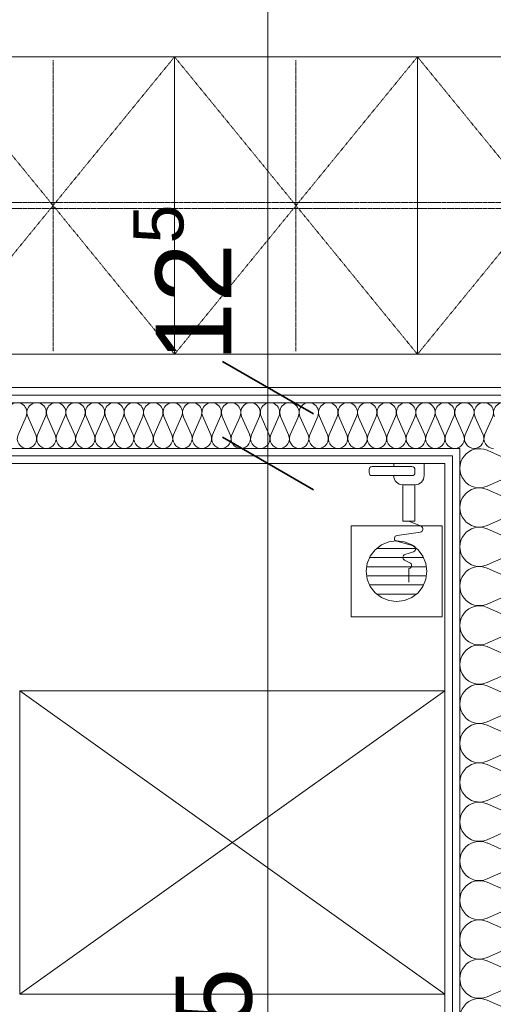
# Model space of a CAD drawing. Header units: millimetres. Extents: x 2016045 to 2079203, y -1576958 to -1542749.
# Tile 51 of 109: x 2033251 to 2034031, y -1557837 to -1556215. Entities that reach past the tile are written whole.
import ezdxf

# ---------------------------------------------------------------- set-up
doc = ezdxf.new("R2010")
doc.units = ezdxf.units.MM
doc.header["$MEASUREMENT"] = 0
doc.linetypes.add('Dashed', pattern=[5644.44, 2822.22, -2822.22])
doc.linetypes.add('HIDDEN2', pattern=[1.875, 1.25, -0.625])
for name, color, linetype, lineweight in [('Budowlane - Sciany Wew_Nr_pióra__251', 94, 'Continuous', 20), ('Wymiarowanie_Nr_pióra__1', 7, 'Continuous', 0), ('Wyposazenie Wew - Urzadzenia Sanitarne_Nr_pióra__6', 8, 'Continuous', 0), ('Ściany_Nr_pióra__51', 5, 'Continuous', 13)]:
    doc.layers.add(name, color=color, linetype=linetype, lineweight=lineweight)
for name, color, linetype, lineweight, true_color in [('Linie PT_Nr_pióra__13', 7, 'Continuous', 5, 0xb6b6b6), ('MEBLE PKN_Nr_pióra__12', 7, 'Continuous', 5, 0x9f9f9f), ('Wymiarowanie_Nr_pióra__3', 7, 'Continuous', 35, 0x008200), ('Wyposazenie Wew - Urzadzenia Sanitarne_Nr_pióra__12', 7, 'Continuous', 5, 0x9f9f9f)]:
    doc.layers.add(name, color=color, linetype=linetype, lineweight=lineweight, true_color=true_color)
doc.layers.add('Wymiarowanie', color=7, linetype='Continuous')
doc.styles.add('GENERATED_STYLE_1', font='arial.ttf')
doc.dimstyles.new('GENERATED_STYLE__2', dxfattribs={"dimtxt": 125, "dimasz": 114, "dimexe": 0.18, "dimexo": 0, "dimgap": 0.09, "dimtad": 1, "dimdec": 0, "dimlfac": 0.1, "dimzin": 0, "dimdsep": 46, "dimtxsty": 'GENERATED_STYLE_1', "dimblk": 'ARROWHEAD_2', "dimblk1": 'ARROWHEAD_2', "dimblk2": 'ARROWHEAD_2', "dimcen": 0.09, "dimclrd": 7, "dimclre": 7, "dimclrt": 7, "dimadec": 4, "dimazin": 0, "dimtfac": 1, "dimtdec": 4, "dimtmove": 2, "dimatfit": 3, "dimfxl": 0, "dimtolj": 1, "dimtzin": 0, "dimarcsym": 0})
doc.dimstyles.new('GENERATED_STYLE__3', dxfattribs={"dimtxt": 125, "dimasz": 114, "dimexe": 0.18, "dimexo": 0, "dimgap": 0.09, "dimtad": 1, "dimdec": 0, "dimlfac": 0.1, "dimzin": 0, "dimdsep": 46, "dimtxsty": 'GENERATED_STYLE_1', "dimblk": 'ARROWHEAD_2', "dimblk1": 'ARROWHEAD_2', "dimblk2": 'ARROWHEAD_2', "dimcen": 0.09, "dimclrd": 7, "dimclre": 7, "dimclrt": 7, "dimadec": 4, "dimazin": 0, "dimtfac": 1, "dimtdec": 4, "dimtmove": 0, "dimatfit": 3, "dimfxl": 0, "dimtolj": 1, "dimtzin": 0, "dimarcsym": 0})

# ---------------------------------------------------------------- blocks, each defined once
blk = doc.blocks.new('Izolacja cieplna 18_16')
at = {"layer": 'Linie PT_Nr_pióra__13', "linetype": 'Continuous'}
for p, q in [((2.7, 105.3), (29.6, 44.7)), ((35.1, 44.7), (62, 105.3)), ((67.4, 105.3), (94.3, 44.7)), ((99.8, 44.7), (126.7, 105.3)), ((132.1, 105.3), (159, 44.7)), ((164.4, 44.7), (191.4, 105.3)), ((196.8, 105.3), (223.7, 44.7)), ((229.1, 44.7), (256, 105.3)), ((261.5, 105.3), (288.4, 44.7)), ((293.8, 44.7), (320.7, 105.3)), ((326.2, 105.3), (353.1, 44.7)), ((358.5, 44.7), (385.4, 105.3)), ((390.9, 105.3), (417.8, 44.7)), ((423.2, 44.7), (450.1, 105.3)), ((455.6, 105.3), (482.5, 44.7)), ((487.9, 44.7), (514.8, 105.3)), ((520.2, 105.3), (547.2, 44.7)), ((552.6, 44.7), (579.5, 105.3)), ((584.9, 105.3), (611.8, 44.7)), ((617.3, 44.7), (644.2, 105.3)), ((649.6, 105.3), (676.5, 44.7)), ((682, 44.7), (708.9, 105.3)), ((714.3, 105.3), (741.2, 44.7)), ((746.7, 44.7), (773.6, 105.3)), ((779, 105.3), (805.9, 44.7)), ((811.4, 44.7), (838.3, 105.3)), ((843.7, 105.3), (870.6, 44.7)), ((876, 44.7), (903, 105.3)), ((908.4, 105.3), (935.3, 44.7))]:
    blk.add_line(p, q, dxfattribs=at)
for centre in [(32.3, 118.1), (97, 118.1), (161.7, 118.1), (226.4, 118.1), (291.1, 118.1), (355.8, 118.1), (420.5, 118.1), (485.2, 118.1), (549.9, 118.1), (614.6, 118.1), (679.3, 118.1), (743.9, 118.1), (808.6, 118.1), (873.3, 118.1), (938, 118.1)]:
    blk.add_ellipse(centre, major_axis=(32.3, 0), ratio=0.986284, start_param=5.870391, end_param=9.837571, dxfattribs=at)
blk = doc.blocks.new('Izolacja cieplna 18_17')
at = {"layer": 'Linie PT_Nr_pióra__13', "linetype": 'Continuous'}
for p, q in [((1986.6, 52.7), (1999.9, 22.3)), ((2002.6, 22.3), (2015.9, 52.7)), ((2018.6, 52.7), (2031.9, 22.3)), ((2034.6, 22.3), (2047.9, 52.7)), ((2050.6, 52.7), (2063.9, 22.3)), ((2066.6, 22.3), (2079.9, 52.7)), ((2082.6, 52.7), (2095.9, 22.3)), ((2098.6, 22.3), (2111.9, 52.7)), ((2114.6, 52.7), (2128, 22.3)), ((2130.6, 22.3), (2144, 52.7)), ((2146.7, 52.7), (2160, 22.3)), ((2162.7, 22.3), (2176, 52.7)), ((2178.7, 52.7), (2192, 22.3)), ((2194.7, 22.3), (2208, 52.7)), ((2210.7, 52.7), (2224, 22.3)), ((2226.7, 22.3), (2240, 52.7)), ((2242.7, 52.7), (2256, 22.3)), ((2258.7, 22.3), (2272, 52.7)), ((2274.7, 52.7), (2288, 22.3)), ((2290.7, 22.3), (2304.1, 52.7)), ((2306.7, 52.7), (2320.1, 22.3)), ((2322.8, 22.3), (2336.1, 52.7)), ((2338.8, 52.7), (2352.1, 22.3)), ((2354.8, 22.3), (2368.1, 52.7)), ((2370.8, 52.7), (2384.1, 22.3)), ((2386.8, 22.3), (2400.1, 52.7)), ((2402.8, 52.7), (2416.1, 22.3)), ((2418.8, 22.3), (2432.1, 52.7)), ((2434.8, 52.7), (2448.1, 22.3)), ((2450.8, 22.3), (2464.2, 52.7)), ((2466.8, 52.7), (2480.2, 22.3)), ((2482.9, 22.3), (2496.2, 52.7)), ((2498.9, 52.7), (2512.2, 22.3)), ((2514.9, 22.3), (2528.2, 52.7)), ((2530.9, 52.7), (2544.2, 22.3)), ((2546.9, 22.3), (2560.2, 52.7)), ((2562.9, 52.7), (2576.2, 22.3)), ((2578.9, 22.3), (2592.2, 52.7)), ((2594.9, 52.7), (2608.2, 22.3)), ((2610.9, 22.3), (2624.3, 52.7)), ((2626.9, 52.7), (2640.3, 22.3)), ((2643, 22.3), (2656.3, 52.7)), ((2659, 52.7), (2672.3, 22.3)), ((2675, 22.3), (2688.3, 52.7)), ((2691, 52.7), (2704.3, 22.3)), ((2707, 22.3), (2720.3, 52.7)), ((2723, 52.7), (2736.3, 22.3)), ((2739, 22.3), (2752.3, 52.7)), ((2755, 52.7), (2768.3, 22.3))]:
    blk.add_line(p, q, dxfattribs=at)
for centre, start_param, end_param in [((1969.2, 59.1), 4.299595, 8.266775), ((2001.2, 59.1), 4.299595, 8.266775), ((2033.2, 59.1), 4.299595, 8.266775), ((2065.3, 59.1), 4.299595, 8.266775), ((2097.3, 59.1), 4.299595, 8.266775), ((2129.3, 59.1), 4.299595, 8.266775), ((2161.3, 59.1), 4.299595, 8.266775), ((2193.3, 59.1), 4.299595, 8.266775), ((2225.4, 59.1), 4.299595, 8.266775), ((2257.4, 59.1), 4.299595, 8.266775), ((2289.4, 59.1), 4.299595, 8.266775), ((2321.4, 59.1), 4.299595, 8.266775), ((2353.4, 59.1), 4.299595, 8.266775), ((2385.5, 59.1), 4.299595, 8.266775), ((2417.5, 59.1), 4.299595, 8.266775), ((2449.5, 59.1), 4.299595, 8.266775), ((2481.5, 59.1), 4.299595, 8.266775), ((2513.5, 59.1), 4.299595, 8.266775), ((2545.6, 59.1), 4.299595, 8.266775), ((2577.6, 59.1), 4.299595, 8.266775), ((2609.6, 59.1), 4.299595, 8.266775), ((2641.6, 59.1), 4.299595, 8.266775), ((2673.6, 59.1), 4.299595, 8.266775), ((2705.6, 59.1), 4.299595, 8.266775), ((2737.7, 59.1), 4.299595, 8.266775), ((2769.7, 59.1), 4.299595, 8.266775), ((1985.2, 16), 3.141593, 5.125182), ((2017.2, 16), 1.158003, 3.141593), ((2017.2, 16), 3.141593, 5.125182), ((2049.2, 16), 1.158003, 3.141593), ((2049.2, 16), 3.141593, 5.125182), ((2081.3, 16), 1.158003, 3.141593), ((2081.3, 16), 3.141593, 5.125182), ((2113.3, 16), 1.158003, 3.141593), ((2113.3, 16), 3.141593, 5.125182), ((2145.3, 16), 1.158003, 3.141593), ((2145.3, 16), 3.141593, 5.125182), ((2177.3, 16), 1.158003, 3.141593), ((2177.3, 16), 3.141593, 5.125182), ((2209.3, 16), 1.158003, 3.141593), ((2209.3, 16), 3.141593, 5.125182), ((2241.4, 16), 1.158003, 3.141593), ((2241.4, 16), 3.141593, 5.125182), ((2273.4, 16), 1.158003, 3.141593), ((2273.4, 16), 3.141593, 5.125182), ((2305.4, 16), 1.158003, 3.141593), ((2305.4, 16), 3.141593, 5.125182), ((2337.4, 16), 1.158003, 3.141593), ((2337.4, 16), 3.141593, 5.125182), ((2369.4, 16), 1.158003, 3.141593), ((2369.4, 16), 3.141593, 5.125182), ((2401.5, 16), 1.158003, 3.141593), ((2401.5, 16), 3.141593, 5.125182), ((2433.5, 16), 1.158003, 3.141593), ((2433.5, 16), 3.141593, 5.125182), ((2465.5, 16), 1.158003, 3.141593), ((2465.5, 16), 3.141593, 5.125182), ((2497.5, 16), 1.158003, 3.141593), ((2497.5, 16), 3.141593, 5.125182), ((2529.5, 16), 1.158003, 3.141593), ((2529.5, 16), 3.141593, 5.125182), ((2561.6, 16), 1.158003, 3.141593), ((2561.6, 16), 3.141593, 5.125182), ((2593.6, 16), 1.158003, 3.141593), ((2593.6, 16), 3.141593, 5.125182), ((2625.6, 16), 1.158003, 3.141593), ((2625.6, 16), 3.141593, 5.125182), ((2657.6, 16), 1.158003, 3.141593), ((2657.6, 16), 3.141593, 5.125182), ((2689.6, 16), 1.158003, 3.141593), ((2689.6, 16), 3.141593, 5.125182), ((2721.7, 16), 1.158003, 3.141593), ((2721.7, 16), 3.141593, 5.125182), ((2753.7, 16), 1.158003, 3.141593), ((2753.7, 16), 3.141593, 5.125182)]:
    blk.add_ellipse(centre, major_axis=(0, 16), ratio=0.996322, start_param=start_param, end_param=end_param, dxfattribs=at)
blk = doc.blocks.new('*D92', base_point=(1682719.6, -1237567.4))
at = {"layer": 'Wymiarowanie_Nr_pióra__1', "linetype": 'Continuous'}
for p, q in [((2033547.7, -1553920.9), (2033772.7, -1553920.9)), ((2033660.2, -1553920.9), (2033660.2, -1556820.9)), ((2033547.7, -1556820.9), (2033772.7, -1556820.9))]:
    blk.add_line(p, q, dxfattribs=at)
at = {"layer": 'Wymiarowanie_Nr_pióra__3', "linetype": 'Continuous'}
for p, q in [((2033735.2, -1553964.2), (2033585.2, -1553877.6)), ((2033735.2, -1556864.2), (2033585.2, -1556777.6))]:
    blk.add_line(p, q, dxfattribs=at)
at = {"layer": 'Wymiarowanie_Nr_pióra__1', "char_height": 125, "attachment_point": 7, "rotation": 90, "style": 'GENERATED_STYLE_1'}
for s, insert in [('\\A1;{\\fArial|b0|i0|c238|p38;290}', (2033617.7, -1555119.7)), ('\\A1;{\\fArial|b0|i0|c238|p38;12\\fArial|b0|i0|c238|p38;\\A1{\\H.66x;\\S5^  ;}}', (2033636.6, -1556777.6))]:
    blk.add_mtext(s, dxfattribs=dict(at, insert=insert))
blk = doc.blocks.new('ARROWHEAD_2')
at = {"color": 0, "linetype": 'Continuous', "lineweight": 0}
for p, q in [((-0.378, -0.655), (0.378, 0.655)), ((0, 0), (-1, 0))]:
    blk.add_line(p, q, dxfattribs=at)
blk = doc.blocks.new('*D93', base_point=(1682719.6, -1237567.4))
at = {"layer": 'Wymiarowanie_Nr_pióra__1', "linetype": 'Continuous'}
for p, q in [((2033547.7, -1556820.9), (2033772.7, -1556820.9)), ((2033660.2, -1556820.9), (2033660.2, -1556945.9))]:
    blk.add_line(p, q, dxfattribs=at)
at = {"layer": 'Wymiarowanie_Nr_pióra__3', "linetype": 'Continuous'}
for p, q in [((2033735.2, -1556864.2), (2033585.2, -1556777.6)), ((2033735.2, -1556989.2), (2033585.2, -1556902.6))]:
    blk.add_line(p, q, dxfattribs=at)
blk = doc.blocks.new('*D94', base_point=(1682719.6, -1237567.4))
at = {"layer": 'Wymiarowanie_Nr_pióra__1', "linetype": 'Continuous'}
for p, q in [((2033660.2, -1556820.9), (2033660.2, -1556945.9)), ((2033547.7, -1556945.9), (2033772.7, -1556945.9)), ((2033660.2, -1556945.9), (2033660.2, -1559095.9)), ((2033547.7, -1559095.9), (2033772.7, -1559095.9))]:
    blk.add_line(p, q, dxfattribs=at)
at = {"layer": 'Wymiarowanie_Nr_pióra__3', "linetype": 'Continuous'}
for p, q in [((2033735.2, -1556989.2), (2033585.2, -1556902.6)), ((2033735.2, -1559139.2), (2033585.2, -1559052.6))]:
    blk.add_line(p, q, dxfattribs=at)
at = {"layer": 'Wymiarowanie_Nr_pióra__1', "char_height": 125, "attachment_point": 7, "rotation": 90, "style": 'GENERATED_STYLE_1'}
for s, insert in [('\\A1;{\\fArial|b0|i0|c238|p38;215}', (2033635.2, -1558068.3)), ('\\A1;{\\fArial|b0|i0|c238|p38;10}', (2033635.2, -1559052.6))]:
    blk.add_mtext(s, dxfattribs=dict(at, insert=insert))
blk = doc.blocks.new('*D126', base_point=(1682719.6, -1237567.4))
at = {"layer": 'Wymiarowanie_Nr_pióra__1', "linetype": 'Continuous'}
for p, q in [((2044173.5, -1556060.9), (2043948.5, -1556060.9)), ((2044061, -1559800.9), (2044061, -1556060.9)), ((2044173.5, -1559800.9), (2043948.5, -1559800.9))]:
    blk.add_line(p, q, dxfattribs=at)
at = {"layer": 'Wymiarowanie_Nr_pióra__3', "linetype": 'Continuous'}
for p, q in [((2043986, -1556017.6), (2044136, -1556104.2)), ((2043986, -1559757.6), (2044136, -1559844.2))]:
    blk.add_line(p, q, dxfattribs=at)
at = {"layer": 'Wymiarowanie_Nr_pióra__1', "insert": (2044036, -1558073.2), "char_height": 125, "attachment_point": 7, "rotation": 90, "style": 'GENERATED_STYLE_1'}
blk.add_mtext('\\A1;{\\fArial|b0|i0|c238|p38;374}', dxfattribs=at)
blk = doc.blocks.new('*D143', base_point=(1682719.6, -1237567.4))
at = {"layer": 'Wymiarowanie_Nr_pióra__1', "linetype": 'Continuous'}
for p, q in [((2021278.9, -1556060.9), (2021053.9, -1556060.9)), ((2021166.4, -1559800.9), (2021166.4, -1556060.9)), ((2021278.9, -1559800.9), (2021053.9, -1559800.9))]:
    blk.add_line(p, q, dxfattribs=at)
at = {"layer": 'Wymiarowanie_Nr_pióra__3', "linetype": 'Continuous'}
for p, q in [((2021091.4, -1556017.6), (2021241.4, -1556104.2)), ((2021091.4, -1559757.6), (2021241.4, -1559844.2))]:
    blk.add_line(p, q, dxfattribs=at)
at = {"layer": 'Wymiarowanie_Nr_pióra__1', "insert": (2021141.4, -1558073.2), "char_height": 125, "attachment_point": 7, "rotation": 90, "style": 'GENERATED_STYLE_1'}
blk.add_mtext('\\A1;{\\fArial|b0|i0|c238|p38;374}', dxfattribs=at)

msp = doc.modelspace()

# ---------------------------------------------------------------- linework, layer by layer
at = {"layer": 'Budowlane - Sciany Wew_Nr_pióra__251', "linetype": 'Continuous'}
for p, q in [((2035953.9, -1556833.4), (2031738.9, -1556833.4)), ((2035966.4, -1556845.9), (2031726.7, -1556845.9)), ((2031726.7, -1556920.9), (2033976.4, -1556920.9)), ((2033976.4, -1556920.9), (2033976.4, -1559120.9)), ((2031739.2, -1556933.4), (2033963.9, -1556933.4)), ((2033963.9, -1556933.4), (2033963.9, -1559108.4))]:
    msp.add_line(p, q, dxfattribs=at)
at = {"layer": 'MEBLE PKN_Nr_pióra__12', "linetype": 'Continuous'}
for p, q in [((2034306.4, -1556275.9), (2032306.4, -1556275.9)), ((2033506.4, -1556765.9), (2033506.4, -1556275.9)), ((2033906.4, -1556765.9), (2033906.4, -1556275.9)), ((2032306.4, -1556765.9), (2034306.4, -1556765.9))]:
    msp.add_line(p, q, dxfattribs=at)
at = {"layer": 'MEBLE PKN_Nr_pióra__12', "linetype": 'HIDDEN2'}
for p, q in [((2033506.4, -1556765.9), (2033106.4, -1556275.9)), ((2033106.4, -1556765.9), (2033506.4, -1556275.9)), ((2033306.4, -1556760.9), (2033306.4, -1556280.9)), ((2033906.4, -1556765.9), (2033506.4, -1556275.9)), ((2033506.4, -1556765.9), (2033906.4, -1556275.9)), ((2033706.4, -1556760.9), (2033706.4, -1556280.9)), ((2034306.4, -1556765.9), (2033906.4, -1556275.9)), ((2033906.4, -1556765.9), (2034306.4, -1556275.9)), ((2035906.4, -1556515.9), (2032306.4, -1556515.9)), ((2035906.4, -1556525.9), (2032306.4, -1556525.9))]:
    msp.add_line(p, q, dxfattribs=at)
at = {"layer": 'Wyposazenie Wew - Urzadzenia Sanitarne_Nr_pióra__12', "linetype": 'Dashed'}
for p, q in [((2033251.4, -1557320.2), (2033251.4, -1557820.2)), ((2033951.4, -1557320.2), (2033251.4, -1557320.2)), ((2033251.4, -1557320.2), (2033951.4, -1557820.2)), ((2033251.4, -1557820.2), (2033951.4, -1557320.2)), ((2033951.4, -1557820.2), (2033951.4, -1557320.2)), ((2033951.4, -1557820.2), (2033251.4, -1557820.2))]:
    msp.add_line(p, q, dxfattribs=at)
at = {"layer": 'Wyposazenie Wew - Urzadzenia Sanitarne_Nr_pióra__6', "linetype": 'Continuous'}
for p, q in [((2033826.8, -1556955.9), (2033826.8, -1556960.9)), ((2033897.3, -1556950.9), (2033831.8, -1556950.9)), ((2033867.3, -1556945.9), (2033867.3, -1556950.9)), ((2033902.3, -1556960.9), (2033902.3, -1556955.9)), ((2033917.3, -1556965.9), (2033917.3, -1556945.9)), ((2033831.8, -1556965.9), (2033897.3, -1556965.9)), ((2033882.3, -1556980.9), (2033902.3, -1556980.9)), ((2033882.3, -1556980.9), (2033882.3, -1557040.9)), ((2033902.3, -1557040.9), (2033902.3, -1556980.9)), ((2033947.1, -1557048.4), (2033797.1, -1557048.4)), ((2033797.1, -1557048.4), (2033797.1, -1557198.4)), ((2033882.3, -1557040.9), (2033902.3, -1557040.9)), ((2033892.3, -1557040.9), (2033912.4, -1557049.2)), ((2033947.1, -1557198.4), (2033947.1, -1557048.4)), ((2033911.2, -1557058.8), (2033872.8, -1557064.3)), ((2033836.8, -1557088.1), (2033847.1, -1557080.1)), ((2033839.6, -1557085.9), (2033904.7, -1557085.9)), ((2033847.1, -1557080.1), (2033859.2, -1557075.1)), ((2033859.2, -1557075.1), (2033872.1, -1557073.4)), ((2033872.1, -1557073.4), (2033885.1, -1557075.1)), ((2033872.2, -1557074), (2033899.7, -1557081.6)), ((2033885.1, -1557075.1), (2033897.1, -1557080.1)), ((2033897.1, -1557080.1), (2033907.5, -1557088.1)), ((2033823.8, -1557110.5), (2033828.8, -1557098.4)), ((2033916.5, -1557100.9), (2033827.8, -1557100.9)), ((2033828.8, -1557098.4), (2033836.8, -1557088.1)), ((2033899.9, -1557091.2), (2033885.8, -1557095.8)), ((2033907.5, -1557088.1), (2033915.4, -1557098.4)), ((2033915.4, -1557098.4), (2033920.4, -1557110.5)), ((2033822.1, -1557123.4), (2033823.8, -1557110.5)), ((2033823.1, -1557115.9), (2033921.1, -1557115.9)), ((2033885.2, -1557105), (2033893.8, -1557109.3)), ((2033892.8, -1557118.6), (2033892.3, -1557118.8)), ((2033892.3, -1557118.8), (2033892.3, -1557141.4)), ((2033920.4, -1557110.5), (2033922.1, -1557123.4)), ((2033823.8, -1557136.4), (2033822.1, -1557123.4)), ((2033921.1, -1557130.9), (2033823.1, -1557130.9)), ((2033922.1, -1557123.4), (2033920.4, -1557136.4)), ((2033828.8, -1557148.4), (2033823.8, -1557136.4)), ((2033827.8, -1557145.9), (2033916.5, -1557145.9)), ((2033836.8, -1557158.8), (2033828.8, -1557148.4)), ((2033915.4, -1557148.4), (2033907.5, -1557158.8)), ((2033920.4, -1557136.4), (2033915.4, -1557148.4)), ((2033847.1, -1557166.7), (2033836.8, -1557158.8)), ((2033904.7, -1557160.9), (2033839.6, -1557160.9)), ((2033859.2, -1557171.7), (2033847.1, -1557166.7)), ((2033897.1, -1557166.7), (2033885.1, -1557171.7)), ((2033907.5, -1557158.8), (2033897.1, -1557166.7)), ((2033872.1, -1557173.4), (2033859.2, -1557171.7)), ((2033885.1, -1557171.7), (2033872.1, -1557173.4)), ((2033797.1, -1557198.4), (2033947.1, -1557198.4))]:
    msp.add_line(p, q, dxfattribs=at)
for centre, radius, start, end in [((2033831.8, -1556955.9), 5, 90, 180), ((2033897.3, -1556955.9), 5, 0, 90), ((2033831.8, -1556960.9), 5, 180, 270), ((2033882.3, -1556965.9), 15, 180, 270), ((2033897.3, -1556960.9), 5, 270, 0), ((2033902.3, -1556965.9), 15, 270, 0), ((2033910.5, -1557053.8), 5, 278.1275, 67.5574), ((2033873.5, -1557069.2), 5, 98.1275, 254.5576), ((2033898.3, -1557086.4), 5, 288.1302, 74.5576), ((2033887.4, -1557100.6), 5, 108.1302, 243.9582), ((2033891.6, -1557113.8), 5, 283.1505, 63.9582)]:
    msp.add_arc(centre, radius, start, end, dxfattribs=at)
at = {"layer": 'Ściany_Nr_pióra__51', "linetype": 'Continuous'}
for p, q in [((2035941.4, -1556820.9), (2031751.4, -1556820.9)), ((2031751.7, -1556945.9), (2033951.4, -1556945.9)), ((2033951.4, -1556945.9), (2033951.4, -1559095.9))]:
    msp.add_line(p, q, dxfattribs=at)

# ---------------------------------------------------------------- block references
at = {"layer": 'Linie PT_Nr_pióra__13', "linetype": 'Continuous', "xscale": -1, "zscale": 1000}
msp.add_blockref('Izolacja cieplna 18_17', (2036017, -1556920.9), dxfattribs=at)
at = {"layer": 'Linie PT_Nr_pióra__13', "linetype": 'Continuous', "xscale": -1, "zscale": 1000, "rotation": 90}
msp.add_blockref('Izolacja cieplna 18_16', (2034126.4, -1556921.4), dxfattribs=at)

# ---------------------------------------------------------------- dimensions: what is measured, and where the dimension line sits
at = {"layer": 'Wymiarowanie', "linetype": 'Continuous'}
for base, p1, p2, angle, dimstyle, picture, middle in [((2033660.2, -1556820.9), (2032951.4, -1553920.9), (2033846.4, -1556820.9), 270, 'GENERATED_STYLE__2', '*D92', (2033555.2, -1554977.4)), ((2044061, -1556060.9), (2020876.3, -1559800.9), (2020826.3, -1556060.9), 90, 'GENERATED_STYLE__3', '*D126', (2043973.5, -1557930.9)), ((2021166.4, -1556060.9), (2044226, -1559800.9), (2020826.3, -1556060.9), 90, 'GENERATED_STYLE__3', '*D143', (2021078.9, -1557930.9)), ((2033660.2006, -1556945.9173), (2033846.3836, -1556820.9208), (2032851.5638, -1556945.9173), 270, 'GENERATED_STYLE__3', '*D93', (2033572.7006, -1556557.5702)), ((2033660.2, -1559095.9), (2032851.6, -1556945.9), (2033476.4, -1559095.9), 270, 'GENERATED_STYLE__3', '*D94', (2033572.7, -1557926.1))]:
    dim = msp.add_linear_dim(base=base, p1=p1, p2=p2, angle=angle, dimstyle=dimstyle, dxfattribs=at)
    dim.commit()
    dim.dimension.update_dxf_attribs({"geometry": picture, "text_midpoint": middle, "dimtype": 160, "text_rotation": 90})

doc.saveas('drawing.dxf')
